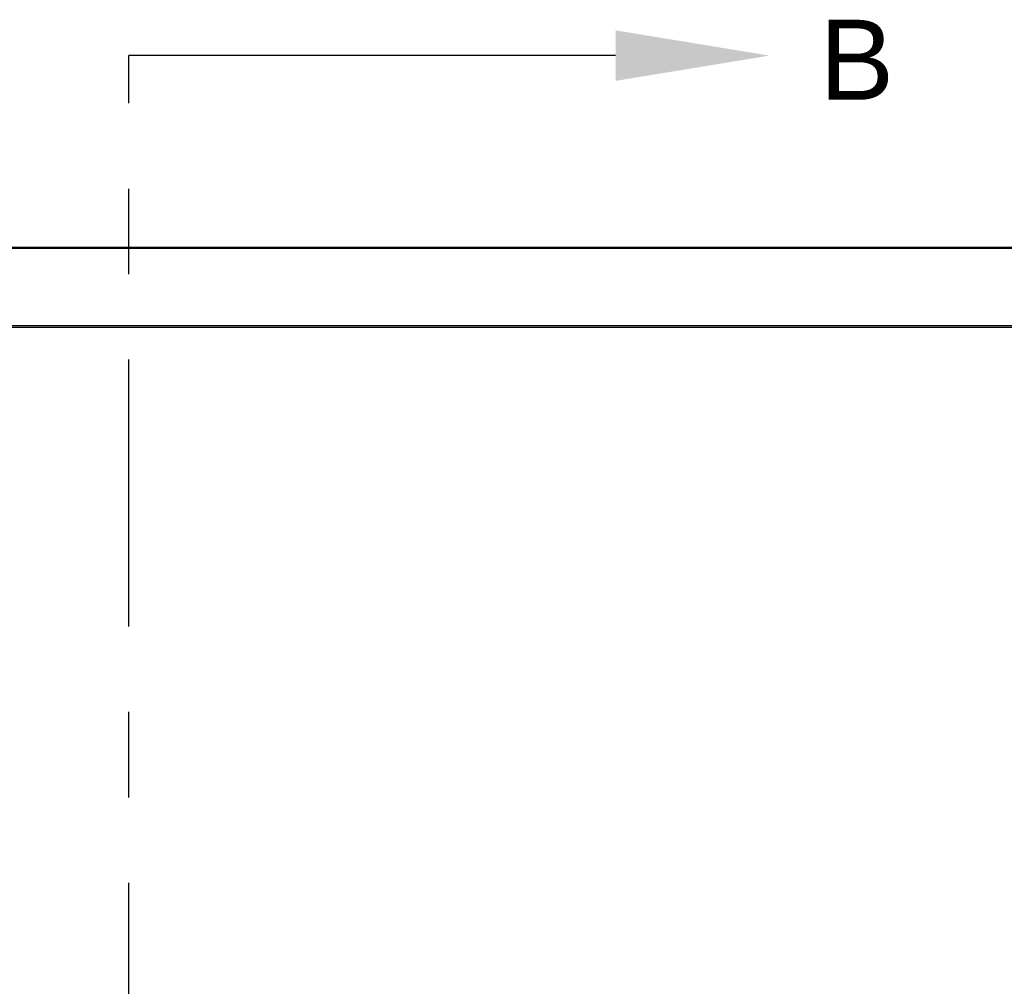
# Model space of a CAD drawing. Header units: inches. Extents: x 170 to 312, y 215 to 248.
# Tile 193 of 216: x 229.4 to 230.55, y 224.11 to 225.24. Entities that reach past the tile are written whole.
import ezdxf
from ezdxf import colors
from ezdxf.entities.mleader import LeaderData, LeaderLine
from ezdxf.math import Vec2, Vec3

# ---------------------------------------------------------------- set-up
doc = ezdxf.new("R2010")
doc.units = ezdxf.units.IN
doc.header["$LTSCALE"] = 0.25
doc.header["$MEASUREMENT"] = 0
doc.linetypes.add('CENTER', pattern=[2, 1.25, -0.25, 0.25, -0.25])
doc.layers.add('SECTION CUTS', color=6, linetype='CENTER')
doc.layers.add('STANDARD MOTOR RH', color=7, linetype='Continuous')
doc.styles.add('ARIAL', font='arial.ttf', dxfattribs={"height": 0.09375})
doc.styles.get("Standard").update_dxf_attribs({"font": 'romans.shx'})

msp = doc.modelspace()

# ---------------------------------------------------------------- linework, layer by layer
at = {"layer": 'SECTION CUTS'}
msp.add_line((229.52934, 220.24435), (229.52934, 225.20021), dxfattribs=at)
at = {"layer": 'STANDARD MOTOR RH'}
for p, q in [((225.1114, 224.97601), (231.11921, 224.97601)), ((231.11921, 224.97442), (225.1114, 224.97442)), ((231.11921, 224.88374), (225.1114, 224.88374)), ((225.1114, 224.88226), (231.13484, 224.88226))]:
    msp.add_line(p, q, dxfattribs=at)

# ---------------------------------------------------------------- texts
at = {"layer": 'SECTION CUTS', "style": 'ARIAL'}
msp.add_text('B', height=0.09375, dxfattribs=at).set_placement((230.33736, 225.14852))

# ---------------------------------------------------------------- leaders
at = {"layer": 'SECTION CUTS'}
ml = msp.add_multileader_mtext('Standard', dxfattribs=at)
ml.set_content('', color=256)
ml.set_leader_properties()
ml.build(insert=Vec2(0, 0))
ml.multileader.update_dxf_attribs({"dogleg_length": 0, "arrow_head_size": 0.18})
ctx = ml.context
ctx.base_point, ctx.char_height, ctx.arrow_head_size, ctx.landing_gap_size, ctx.plane_origin, ctx.plane_x_axis, ctx.plane_y_axis = Vec3(229.52934, 225.20021), 0.18, 0.18, 0, Vec3(230.27886, 225.20021), Vec3(0, 1), Vec3(-1, 0)
notes = []
notes.append((ctx, [(0, (1, 1, 0), (229.52934, 225.20021), (1, 0), 0, [(0, [(230.27886, 225.20021)], 0, [])])]))
ctx.mtext.insert, ctx.mtext.text_direction, ctx.mtext.rotation, ctx.mtext.flow_direction = Vec3(229.43934, 225.20021), Vec3(0, 1), 1.5707963, 5
for ctx, leaders in notes:
    for number, flags, end, landing, length, lines in leaders:
        leader = LeaderData()
        leader.index, (leader.has_last_leader_line, leader.has_dogleg_vector, leader.attachment_direction) = number, flags
        leader.last_leader_point, leader.dogleg_vector, leader.dogleg_length = Vec3(end), Vec3(landing), length
        for number, points, colour, breaks in lines:
            line = LeaderLine()
            line.index, line.vertices, line.color, line.breaks = number, Vec3.list(points), colors.encode_raw_color(colour), breaks
            leader.lines.append(line)
        ctx.leaders.append(leader)

doc.saveas('drawing.dxf')
